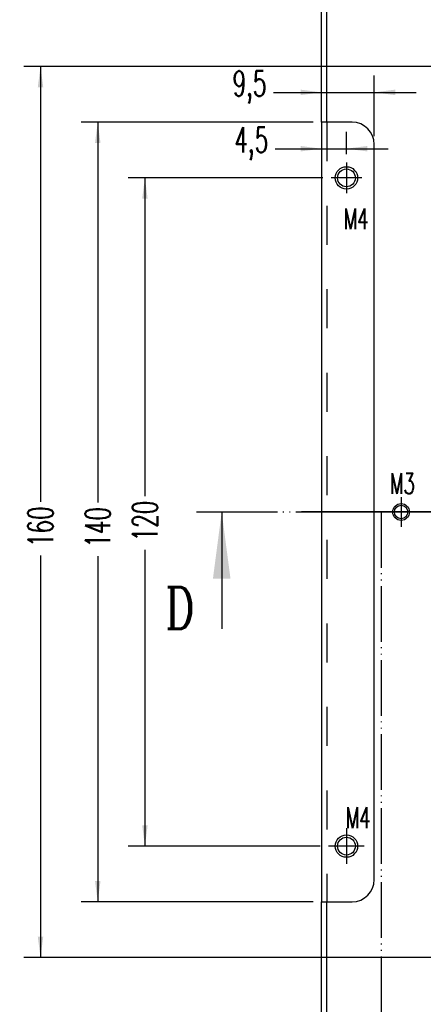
# Model space of a CAD drawing. Header units: inches. Extents: x -429 to 435, y -270 to 288.
# Tile 4 of 17: x -273 to -225, y -20 to 98. Entities that reach past the tile are written whole.
import ezdxf

# ---------------------------------------------------------------- set-up
doc = ezdxf.new("R2010")
doc.units = ezdxf.units.IN
for name, pattern in [('DASHED', [15, 7, -8]), ('DOT_CENTER', [14, 12, -1, 0, -1]), ('PHANTOM', [13, 10, -1, 0, -1, 0, -1])]:
    doc.linetypes.add(name, pattern=pattern)
doc.layers.add('1', color=7, linetype='Continuous')
doc.styles.add('CONVERTER_12', font='complex.shx', dxfattribs={"width": 0.76})
doc.styles.add('CONVERTER_13', font='txt.shx', dxfattribs={"width": 0.63})
doc.dimstyles.new('ME10_DIM_106', dxfattribs={"dimtxt": 4.5, "dimasz": 3.75, "dimexe": 3, "dimexo": 1.5, "dimgap": 1.5, "dimtad": 0, "dimdsep": 46, "dimtxsty": 'CONVERTER_13', "dimsah": 1, "dimcen": 0.09, "dimclrd": 3, "dimclre": 3, "dimclrt": 3, "dimadec": 0, "dimazin": 0, "dimtfac": 1, "dimtdec": 4, "dimtix": 1, "dimtmove": 0, "dimatfit": 3, "dimfxl": 1, "dimtolj": 1, "dimtzin": 0, "dimarcsym": 0})
doc.dimstyles.new('ME10_DIM_107', dxfattribs={"dimtxt": 4.5, "dimasz": 3.75, "dimexe": 3, "dimexo": 1.5, "dimgap": 1.5, "dimtad": 0, "dimdsep": 46, "dimtxsty": 'CONVERTER_13', "dimsah": 1, "dimcen": 0.09, "dimclrd": 3, "dimclre": 3, "dimclrt": 3, "dimadec": 0, "dimazin": 0, "dimtfac": 1, "dimtdec": 4, "dimtix": 1, "dimtmove": 0, "dimatfit": 3, "dimfxl": 1, "dimtolj": 1, "dimtzin": 0, "dimarcsym": 0})
doc.dimstyles.new('ME10_DIM_109', dxfattribs={"dimtxt": 4.5, "dimasz": 3.75, "dimexe": 3, "dimexo": 1.5, "dimgap": 1.5, "dimtad": 0, "dimdsep": 46, "dimtxsty": 'CONVERTER_13', "dimsah": 1, "dimcen": 0.09, "dimclrd": 3, "dimclre": 3, "dimclrt": 3, "dimadec": 0, "dimazin": 0, "dimtfac": 1, "dimtdec": 4, "dimtix": 1, "dimtmove": 0, "dimatfit": 3, "dimfxl": 1, "dimtolj": 1, "dimtzin": 0, "dimarcsym": 0})
doc.dimstyles.new('ME10_DIM_114', dxfattribs={"dimtxt": 4.5, "dimasz": 3.75, "dimexe": 3, "dimexo": 1.5, "dimgap": 1.5, "dimtad": 0, "dimdsep": 46, "dimtxsty": 'CONVERTER_13', "dimsah": 1, "dimcen": 0.09, "dimclrd": 3, "dimclre": 3, "dimclrt": 3, "dimadec": 0, "dimazin": 0, "dimtfac": 1, "dimtdec": 4, "dimtix": 1, "dimtmove": 0, "dimatfit": 3, "dimfxl": 1, "dimtolj": 1, "dimtzin": 0, "dimarcsym": 0})
doc.dimstyles.new('ME10_DIM_115', dxfattribs={"dimtxt": 4.5, "dimasz": 3.75, "dimexe": 3, "dimexo": 1.5, "dimgap": 1.5, "dimtad": 0, "dimdsep": 46, "dimtxsty": 'CONVERTER_13', "dimsah": 1, "dimcen": 0.09, "dimclrd": 3, "dimclre": 3, "dimclrt": 3, "dimadec": 0, "dimazin": 0, "dimtfac": 1, "dimtdec": 4, "dimtix": 1, "dimtmove": 0, "dimatfit": 3, "dimfxl": 1, "dimtolj": 1, "dimtzin": 0, "dimarcsym": 0})
doc.dimstyles.new('ME10_DIM_53', dxfattribs={"dimtxt": 4.5, "dimasz": 3.75, "dimexe": 3, "dimexo": 1.5, "dimgap": 1.5, "dimtad": 0, "dimdsep": 46, "dimtxsty": 'CONVERTER_13', "dimsah": 1, "dimcen": 0.09, "dimclrd": 3, "dimclre": 3, "dimclrt": 3, "dimadec": 0, "dimazin": 0, "dimtfac": 1, "dimtdec": 4, "dimtix": 1, "dimtmove": 0, "dimatfit": 3, "dimfxl": 1, "dimtolj": 1, "dimtzin": 0, "dimarcsym": 0})
doc.dimstyles.new('ME10_DIM_65', dxfattribs={"dimtxt": 4.5, "dimasz": 3.75, "dimexe": 3, "dimexo": 1.5, "dimgap": 1.5, "dimtad": 0, "dimdsep": 46, "dimtxsty": 'CONVERTER_13', "dimsah": 1, "dimcen": 0.09, "dimclrd": 3, "dimclre": 3, "dimclrt": 3, "dimadec": 0, "dimazin": 0, "dimtol": 1, "dimtp": 0.03, "dimtm": 0.03, "dimtfac": 0.7, "dimtdec": 0, "dimtix": 1, "dimtmove": 0, "dimatfit": 3, "dimfxl": 1, "dimtolj": 1, "dimtzin": 0, "dimarcsym": 0})
doc.dimstyles.new('ME10_DIM_66', dxfattribs={"dimtxt": 4.5, "dimasz": 3.75, "dimexe": 3, "dimexo": 1.5, "dimgap": 1.5, "dimtad": 0, "dimdsep": 46, "dimtxsty": 'CONVERTER_13', "dimsah": 1, "dimcen": 0.09, "dimclrd": 3, "dimclre": 3, "dimclrt": 3, "dimadec": 0, "dimazin": 0, "dimtol": 1, "dimtp": 0.03, "dimtm": 0.03, "dimtfac": 0.7, "dimtdec": 0, "dimtix": 1, "dimtmove": 0, "dimatfit": 3, "dimfxl": 1, "dimtolj": 1, "dimtzin": 0, "dimarcsym": 0})
doc.dimstyles.new('ME10_DIM_76', dxfattribs={"dimtxt": 4.5, "dimasz": 3.75, "dimexe": 3, "dimexo": 1.5, "dimgap": 1.5, "dimtad": 0, "dimdsep": 46, "dimtxsty": 'CONVERTER_13', "dimsah": 1, "dimcen": 0.09, "dimclrd": 3, "dimclre": 3, "dimclrt": 3, "dimadec": 0, "dimazin": 0, "dimtfac": 1, "dimtdec": 4, "dimtix": 1, "dimtmove": 0, "dimatfit": 3, "dimfxl": 1, "dimtolj": 1, "dimtzin": 0, "dimarcsym": 0})
doc.dimstyles.new('ME10_DIM_77', dxfattribs={"dimtxt": 4.5, "dimasz": 3.75, "dimexe": 3, "dimexo": 1.5, "dimgap": 1.5, "dimtad": 0, "dimdsep": 46, "dimtxsty": 'CONVERTER_13', "dimsah": 1, "dimcen": 0.09, "dimclrd": 3, "dimclre": 3, "dimclrt": 3, "dimadec": 0, "dimazin": 0, "dimtfac": 1, "dimtdec": 4, "dimtix": 1, "dimtmove": 0, "dimatfit": 3, "dimfxl": 1, "dimtolj": 1, "dimtzin": 0, "dimarcsym": 0})
doc.dimstyles.new('ME10_DIM_78', dxfattribs={"dimtxt": 4.5, "dimasz": 3.75, "dimexe": 3, "dimexo": 1.5, "dimgap": 1.5, "dimtad": 0, "dimdsep": 46, "dimtxsty": 'CONVERTER_13', "dimsah": 1, "dimcen": 0.09, "dimclrd": 3, "dimclre": 3, "dimclrt": 3, "dimadec": 0, "dimazin": 0, "dimtfac": 1, "dimtdec": 4, "dimtix": 1, "dimtmove": 0, "dimatfit": 3, "dimfxl": 1, "dimtolj": 1, "dimtzin": 0, "dimarcsym": 0})
doc.dimstyles.new('ME10_DIM_79', dxfattribs={"dimtxt": 4.5, "dimasz": 3.75, "dimexe": 3, "dimexo": 1.5, "dimgap": 1.5, "dimtad": 0, "dimdsep": 46, "dimtxsty": 'CONVERTER_13', "dimsah": 1, "dimcen": 0.09, "dimclrd": 3, "dimclre": 3, "dimclrt": 3, "dimadec": 0, "dimazin": 0, "dimtfac": 1, "dimtdec": 4, "dimtix": 1, "dimtmove": 0, "dimatfit": 3, "dimfxl": 1, "dimtolj": 1, "dimtzin": 0, "dimarcsym": 0})
doc.dimstyles.new('ME10_DIM_80', dxfattribs={"dimtxt": 4.5, "dimasz": 3.75, "dimexe": 3, "dimexo": 1.5, "dimgap": 1.5, "dimtad": 0, "dimdsep": 46, "dimtxsty": 'CONVERTER_13', "dimsah": 1, "dimcen": 0.09, "dimclrd": 3, "dimclre": 3, "dimclrt": 3, "dimadec": 0, "dimazin": 0, "dimtfac": 1, "dimtdec": 4, "dimtix": 1, "dimtmove": 0, "dimatfit": 3, "dimfxl": 1, "dimtolj": 1, "dimtzin": 0, "dimarcsym": 0})
doc.dimstyles.get("Standard").update_dxf_attribs({"dimtxt": 0.18, "dimasz": 0.18, "dimexe": 0.18, "dimexo": 0.0625, "dimgap": 0.09, "dimtad": 0, "dimtih": 1, "dimtoh": 1, "dimdec": 4, "dimzin": 0, "dimdsep": 46, "dimtxsty": 'Standard', "dimcen": 0.09, "dimadec": 0, "dimazin": 0, "dimtfac": 1, "dimtdec": 4, "dimtofl": 0, "dimtmove": 0, "dimatfit": 3, "dimfxl": 1, "dimtolj": 1, "dimtzin": 0, "dimarcsym": 0})

# ---------------------------------------------------------------- blocks, each defined once
blk = doc.blocks.new('E7018-24104__25', base_point=(-355.6, -178.3))
at = {"color": 7, "linetype": 'Continuous'}
for p, q in [((-355.6, 128.5), (-355.6, 291.3)), ((-354.6, 128.5), (-354.6, 291.3)), ((-354.6, 128.5), (-355.6, 128.5)), ((-355.6, 128.5), (-355.6, -11.5)), ((-350.1, 128.5), (-354.6, 128.5)), ((-346.1, -7.5), (-346.1, 124.5)), ((-355.6, -174.3), (-355.6, -11.5)), ((-355.6, -11.5), (-354.6, -11.5)), ((-354.6, -174.3), (-354.6, -11.5)), ((-354.6, -11.5), (-350.1, -11.5))]:
    blk.add_line(p, q, dxfattribs=at)
at = {"color": 3, "linetype": 'DASHED'}
blk.add_line((-354.6, 128.5), (-354.6, -11.5), dxfattribs=at)
at = {"color": 7, "linetype": 'Continuous'}
for centre, radius in [((-351.1, 118.5), 2), ((-351.1, 118.5), 1.6), ((-341.29, 58.5), 1.5), ((-341.29, 58.5), 1.2), ((-351.1, -1.5), 2), ((-351.1, -1.5), 1.6)]:
    blk.add_circle(centre, radius, dxfattribs=at)
for centre, start, end in [((-350.1, 124.5), 360, 90), ((-350.1, -7.5), 270, 360)]:
    blk.add_arc(centre, 4, start, end, dxfattribs=at)
at = {"layer": '1', "color": 1, "linetype": 'DOT_CENTER'}
for p, q in [((-351.1, 121.26), (-351.1, 115.74)), ((-348.34, 118.5), (-353.86, 118.5)), ((-36.09, 58.5), (-359.19, 58.5)), ((-351.1, 1.7), (-351.1, -4.7)), ((-347.9, -1.5), (-354.3, -1.5))]:
    blk.add_line(p, q, dxfattribs=at)
blk = doc.blocks.new('*D83')
at = {"layer": '1', "color": 3, "linetype": 'Continuous'}
for p, q in [((-282.55, 126.9), (-282.55, 99.92)), ((-281.84, 126.9), (-279.55, 126.9)), ((-282.55, 88.26), (-282.55, 58.5)), ((-357.69, 58.5), (-279.55, 58.5))]:
    blk.add_line(p, q, dxfattribs=at)
at = {"layer": '1', "color": 3}
for points in [[(-282.06, 123.15), (-283.05, 123.15), (-282.55, 126.9)], [(-283.05, 62.25), (-282.06, 62.25), (-282.55, 58.5)]]:
    blk.add_solid(points, dxfattribs=at)
at = {"layer": '1', "color": 3, "insert": (-280.53, 89.76), "char_height": 4.5, "attachment_point": 7, "rotation": 90, "line_spacing_factor": 0.60024, "style": 'CONVERTER_13'}
blk.add_mtext('68,4', dxfattribs=at)
blk = doc.blocks.new('*D95')
at = {"layer": '1', "color": 3, "linetype": 'Continuous'}
for p, q in [((-357.69, 58.5), (-322.24, 58.5)), ((-325.24, 58.5), (-325.24, 42.17)), ((-325.24, 24.58), (-325.24, 12.5)), ((-254.74, 12.5), (-328.24, 12.5))]:
    blk.add_line(p, q, dxfattribs=at)
at = {"layer": '1', "color": 3}
for points in [[(-324.75, 54.75), (-325.73, 54.75), (-325.24, 58.5)], [(-325.73, 16.25), (-324.75, 16.25), (-325.24, 12.5)]]:
    blk.add_solid(points, dxfattribs=at)
at = {"layer": '1', "color": 3, "insert": (-322.99, 26.08), "char_height": 4.5, "attachment_point": 7, "rotation": 90, "line_spacing_factor": 0.60024, "style": 'CONVERTER_13'}
blk.add_mtext('\\C3;46\\C3;\\H3.15;{\\Fgdt;`}0,03', dxfattribs=at)
blk = doc.blocks.new('*D96')
at = {"layer": '1', "color": 3, "linetype": 'Continuous'}
for p, q in [((-253.24, 104.5), (-328.35, 104.5)), ((-325.35, 104.5), (-325.35, 87.9)), ((-325.35, 70.32), (-325.35, 58.5)), ((-357.69, 58.5), (-322.35, 58.5))]:
    blk.add_line(p, q, dxfattribs=at)
at = {"layer": '1', "color": 3}
for points in [[(-324.85, 100.75), (-325.84, 100.75), (-325.35, 104.5)], [(-325.84, 62.25), (-324.85, 62.25), (-325.35, 58.5)]]:
    blk.add_solid(points, dxfattribs=at)
at = {"layer": '1', "color": 3, "insert": (-323.1, 71.82), "char_height": 4.5, "attachment_point": 7, "rotation": 90, "line_spacing_factor": 0.60024, "style": 'CONVERTER_13'}
blk.add_mtext('\\C3;46\\C3;\\H3.15;{\\Fgdt;`}0,03', dxfattribs=at)
blk = doc.blocks.new('*D106')
at = {"layer": '1', "color": 3, "linetype": 'Continuous'}
for p, q in [((-256.47, 99.71), (-267.24, 99.71)), ((-264.24, 99.71), (-264.24, 89.92)), ((-264.24, 77.31), (-264.24, 58.5)), ((-357.69, 58.5), (-261.24, 58.5))]:
    blk.add_line(p, q, dxfattribs=at)
at = {"layer": '1', "color": 3}
for points in [[(-263.75, 95.96), (-264.74, 95.96), (-264.24, 99.71)], [(-264.74, 62.25), (-263.75, 62.25), (-264.24, 58.5)]]:
    blk.add_solid(points, dxfattribs=at)
at = {"layer": '1', "color": 3, "insert": (-262.22, 78.81), "char_height": 4.5, "attachment_point": 7, "rotation": 90, "line_spacing_factor": 0.60024, "style": 'CONVERTER_13'}
blk.add_mtext('41,21', dxfattribs=at)
blk = doc.blocks.new('*D107')
at = {"layer": '1', "color": 3, "linetype": 'Continuous'}
for p, q in [((-256.3, 89.92), (-256.3, 97.42)), ((-255.77, 89.92), (-259.3, 89.92)), ((-357.69, 58.5), (-253.3, 58.5)), ((-256.3, 58.5), (-256.3, 51))]:
    blk.add_line(p, q, dxfattribs=at)
at = {"layer": '1', "color": 3}
for points in [[(-256.79, 93.67), (-255.81, 93.67), (-256.3, 89.92)], [(-255.81, 54.75), (-256.79, 54.75), (-256.3, 58.5)]]:
    blk.add_solid(points, dxfattribs=at)
at = {"layer": '1', "color": 3, "insert": (-254.27, 76.81), "char_height": 4.5, "attachment_point": 7, "rotation": 90, "line_spacing_factor": 0.60024, "style": 'CONVERTER_13'}
blk.add_mtext('31,42', dxfattribs=at)
blk = doc.blocks.new('*D108')
at = {"layer": '1', "color": 3, "linetype": 'Continuous'}
for p, q in [((-277.92, 75.2), (-277.92, 72.42)), ((-262.88, 72.42), (-280.92, 72.42)), ((-277.92, 72.42), (-277.92, 58.5)), ((-357.69, 58.5), (-274.92, 58.5))]:
    blk.add_line(p, q, dxfattribs=at)
at = {"layer": '1', "color": 3}
for points in [[(-277.43, 68.67), (-278.42, 68.67), (-277.92, 72.42)], [(-278.42, 62.25), (-277.43, 62.25), (-277.92, 58.5)]]:
    blk.add_solid(points, dxfattribs=at)
at = {"layer": '1', "color": 3, "insert": (-275.9, 76.7), "char_height": 4.5, "attachment_point": 7, "rotation": 90, "line_spacing_factor": 0.60024, "style": 'CONVERTER_13'}
blk.add_mtext('13,92', dxfattribs=at)
blk = doc.blocks.new('*D109')
at = {"layer": '1', "color": 3, "linetype": 'Continuous'}
for p, q in [((-288.81, 71.37), (-288.81, 66)), ((-270.52, 66), (-291.81, 66)), ((-288.81, 66), (-288.81, 58.5)), ((-357.69, 58.5), (-285.81, 58.5)), ((-288.81, 58.5), (-288.81, 51))]:
    blk.add_line(p, q, dxfattribs=at)
at = {"layer": '1', "color": 3}
for points in [[(-289.31, 69.75), (-288.32, 69.75), (-288.81, 66)], [(-288.32, 54.75), (-289.31, 54.75), (-288.81, 58.5)]]:
    blk.add_solid(points, dxfattribs=at)
at = {"layer": '1', "color": 3, "insert": (-286.79, 72.87), "char_height": 4.5, "attachment_point": 7, "rotation": 90, "line_spacing_factor": 0.60024, "style": 'CONVERTER_13'}
blk.add_mtext('7,5', dxfattribs=at)
blk = doc.blocks.new('*D110')
at = {"layer": '1', "color": 3, "linetype": 'Continuous'}
for p, q in [((-315.55, 73.66), (-315.55, 66)), ((-309.2, 66), (-318.55, 66)), ((-315.55, 66), (-315.55, 58.5)), ((-357.69, 58.5), (-312.55, 58.5)), ((-315.55, 58.5), (-315.55, 51))]:
    blk.add_line(p, q, dxfattribs=at)
at = {"layer": '1', "color": 3}
for points in [[(-316.04, 69.75), (-315.05, 69.75), (-315.55, 66)], [(-315.05, 54.75), (-316.04, 54.75), (-315.55, 58.5)]]:
    blk.add_solid(points, dxfattribs=at)
at = {"layer": '1', "color": 3, "insert": (-313.52, 75.16), "char_height": 4.5, "attachment_point": 7, "rotation": 90, "line_spacing_factor": 0.60024, "style": 'CONVERTER_13'}
blk.add_mtext('7,5', dxfattribs=at)
blk = doc.blocks.new('*D136')
at = {"layer": '1', "color": 3, "linetype": 'Continuous'}
for p, q in [((-357.1, 128.5), (-398.76, 128.5)), ((-395.76, 128.5), (-395.76, 60.21)), ((-395.76, 50.59), (-395.76, -11.5)), ((-357.1, -11.5), (-398.76, -11.5))]:
    blk.add_line(p, q, dxfattribs=at)
at = {"layer": '1', "color": 3}
for points in [[(-395.26, 124.75), (-396.25, 124.75), (-395.76, 128.5)], [(-396.25, -7.75), (-395.26, -7.75), (-395.76, -11.5)]]:
    blk.add_solid(points, dxfattribs=at)
at = {"layer": '1', "color": 3, "insert": (-393.51, 52.09), "char_height": 4.5, "attachment_point": 7, "rotation": 90, "line_spacing_factor": 0.60024, "style": 'CONVERTER_13'}
blk.add_mtext('140', dxfattribs=at)
blk = doc.blocks.new('*D137')
at = {"layer": '1', "color": 3, "linetype": 'Continuous'}
for p, q in [((-355.36, 118.5), (-390.29, 118.5)), ((-387.29, 118.5), (-387.29, 61.34)), ((-387.29, 51.73), (-387.29, -1.5)), ((-355.8, -1.5), (-390.29, -1.5))]:
    blk.add_line(p, q, dxfattribs=at)
at = {"layer": '1', "color": 3}
for points in [[(-386.8, 114.75), (-387.78, 114.75), (-387.29, 118.5)], [(-387.78, 2.25), (-386.8, 2.25), (-387.29, -1.5)]]:
    blk.add_solid(points, dxfattribs=at)
at = {"layer": '1', "color": 3, "insert": (-385.04, 53.23), "char_height": 4.5, "attachment_point": 7, "rotation": 90, "line_spacing_factor": 0.60024, "style": 'CONVERTER_13'}
blk.add_mtext('120', dxfattribs=at)
blk = doc.blocks.new('*D139')
at = {"layer": '1', "color": 3, "linetype": 'Continuous'}
for p, q in [((-331.5, 138.5), (-409.04, 138.5)), ((-406.04, 138.5), (-406.04, 60.33)), ((-406.04, 50.71), (-406.04, -21.5)), ((-331.5, -21.5), (-409.04, -21.5))]:
    blk.add_line(p, q, dxfattribs=at)
at = {"layer": '1', "color": 3}
for points in [[(-405.54, 134.75), (-406.53, 134.75), (-406.04, 138.5)], [(-406.53, -17.75), (-405.54, -17.75), (-406.04, -21.5)]]:
    blk.add_solid(points, dxfattribs=at)
at = {"layer": '1', "color": 3, "insert": (-403.79, 52.21), "char_height": 4.5, "attachment_point": 7, "rotation": 90, "line_spacing_factor": 0.60024, "style": 'CONVERTER_13'}
blk.add_mtext('160', dxfattribs=at)
blk = doc.blocks.new('*D144')
at = {"layer": '1', "color": 3, "linetype": 'Continuous'}
for p, q in [((-355.6, 130), (-355.6, 136.86)), ((-346.1, 126), (-346.1, 136.86)), ((-364.21, 133.86), (-355.6, 133.86)), ((-355.6, 133.86), (-346.1, 133.86)), ((-346.1, 133.86), (-338.6, 133.86))]:
    blk.add_line(p, q, dxfattribs=at)
at = {"layer": '1', "color": 3}
for points in [[(-359.35, 133.36), (-359.35, 134.35), (-355.6, 133.86)], [(-342.35, 134.35), (-342.35, 133.36), (-346.1, 133.86)]]:
    blk.add_solid(points, dxfattribs=at)
at = {"layer": '1', "color": 3, "insert": (-371.54, 131.83), "char_height": 4.5, "attachment_point": 7, "rotation": 0.0001, "line_spacing_factor": 0.60024, "style": 'CONVERTER_13'}
blk.add_mtext('9,5', dxfattribs=at)
blk = doc.blocks.new('*D145')
at = {"layer": '1', "color": 3, "linetype": 'Continuous'}
for p, q in [((-355.6, 127), (-355.6, 120.74)), ((-351.1, 122.76), (-351.1, 126.74)), ((-363.89, 123.74), (-355.6, 123.74)), ((-355.6, 123.74), (-351.1, 123.74)), ((-351.1, 123.74), (-343.6, 123.74))]:
    blk.add_line(p, q, dxfattribs=at)
at = {"layer": '1', "color": 3}
for points in [[(-359.35, 123.25), (-359.35, 124.23), (-355.6, 123.74)], [(-347.35, 124.23), (-347.35, 123.25), (-351.1, 123.74)]]:
    blk.add_solid(points, dxfattribs=at)
at = {"layer": '1', "color": 3, "insert": (-371.22, 121.71), "char_height": 4.5, "attachment_point": 7, "rotation": 0.0001, "line_spacing_factor": 0.60024, "style": 'CONVERTER_13'}
blk.add_mtext('4,5', dxfattribs=at)
blk = doc.blocks.new('D-D__18')
at = {"layer": '1', "color": 4, "linetype": 'PHANTOM'}
for p, q in [((-373.5, 58.5), (-344.84, 58.5)), ((-344.84, 58.5), (-344.84, -34.9))]:
    blk.add_line(p, q, dxfattribs=at)
at = {"layer": '1', "color": 4}
blk.add_solid([(-371.92, 46.5), (-375.08, 46.5), (-373.5, 58.5)], dxfattribs=at)
at = {"layer": '1', "color": 4, "insert": (-381, 41.25), "char_height": 7.5, "attachment_point": 5, "line_spacing_factor": 1.080432, "style": 'CONVERTER_12'}
blk.add_mtext('D', dxfattribs=at)
at = {"layer": '1', "color": 4, "linetype": 'Continuous', "has_arrowhead": 0}
for points in [[(-378, 58.5), (-373.5, 58.5)], [(-373.5, 58.5), (-373.5, 37.5)], [(-373.5, 58.5), (-369, 58.5)], [(-344.84, 58.5), (-349.34, 58.5)], [(-344.84, 58.5), (-344.84, 54)]]:
    blk.add_leader(points, dimstyle='Standard', dxfattribs=at)
blk = doc.blocks.new('front1', base_point=(-201, 58.5))
at = {"layer": '1', "color": 1, "linetype": 'DOT_CENTER'}
for p, q in [((-341.29, 61.15), (-341.29, 55.85)), ((-338.64, 58.5), (-343.94, 58.5))]:
    blk.add_line(p, q, dxfattribs=at)
at = {"layer": '1', "color": 7, "linetype": 'Continuous'}
blk.add_circle((-341.29, 58.5), 1.5, dxfattribs=at)
blk.add_blockref('E7018-24104__25', (-355.6, -178.3))
at = {"layer": '1'}
blk.add_blockref('D-D__18', (0, 0), dxfattribs=at)
at = {"layer": '1', "color": 1, "style": 'CONVERTER_13', "width": 0.63}
for s, p in [('M4', (-351.588, 109.269)), ('M3', (-343.285, 61.752)), ('M4', (-351.23, 1.72))]:
    blk.add_text(s, height=3.75, dxfattribs=at).set_placement(p)
at = {"layer": '1'}
for base, p1, p2, dimstyle, picture, middle in [((-406.039, 138.5), (-330, -21.5), (-330, 138.5), 'ME10_DIM_109', '*D139', (-406.039, 55.518)), ((-282.551, 126.899), (-359.192, 58.5), (-283.339, 126.899), 'ME10_DIM_53', '*D83', (-282.551, 94.091)), ((-387.29, 118.5), (-354.3, -1.5), (-353.86, 118.5), 'ME10_DIM_107', '*D137', (-387.29, 56.536)), ((-325.346, 104.5), (-359.192, 58.5), (-251.74, 104.5), 'ME10_DIM_66', '*D96', (-325.346, 79.111)), ((-264.244, 99.713), (-359.192, 58.5), (-254.966, 99.713), 'ME10_DIM_76', '*D106', (-264.244, 83.619)), ((-256.299, 58.5), (-254.266, 89.922), (-359.192, 58.5), 'ME10_DIM_77', '*D107', (-256.299, 82.087)), ((-277.923, 72.4249), (-359.1921, 58.5), (-261.38, 72.4249), 'ME10_DIM_78', '*D108', (-277.923, 81.9773)), ((-315.547, 66), (-359.192, 58.5), (-307.704, 66), 'ME10_DIM_80', '*D110', (-315.547, 78.073)), ((-288.813, 66), (-359.192, 58.5), (-269.016, 66), 'ME10_DIM_79', '*D109', (-288.813, 75.78)), ((-325.239, 58.5), (-253.24, 12.5), (-359.192, 58.5), 'ME10_DIM_65', '*D95', (-325.239, 33.375))]:
    dim = blk.add_linear_dim(base=base, p1=p1, p2=p2, angle=90, dimstyle=dimstyle, dxfattribs=at)
    dim.commit()
    dim.dimension.update_dxf_attribs({"geometry": picture, "text_midpoint": middle, "text_rotation": 90})
for base, p1, dimstyle, picture, middle in [((-355.6, 133.858), (-346.1, 124.5), 'ME10_DIM_114', '*D144', (-368.621, 133.858)), ((-355.6, 123.739), (-351.1, 121.26), 'ME10_DIM_115', '*D145', (-368.305, 123.739))]:
    dim = blk.add_linear_dim(base=base, p1=p1, p2=(-355.6, 128.5), dimstyle=dimstyle, dxfattribs=at)
    dim.commit()
    dim.dimension.update_dxf_attribs({"geometry": picture, "text_midpoint": middle, "text_rotation": 0.00014})
dim = blk.add_aligned_dim(p1=(-355.6, -11.5), p2=(-355.6, 128.5), distance=40.157, dimstyle='ME10_DIM_106', dxfattribs=at)
dim.commit()
dim.dimension.update_dxf_attribs({"geometry": '*D136', "text_midpoint": (-395.757, 55.401), "text_rotation": 90})
blk = doc.blocks.new('1')
at = {"xscale": 0.66666666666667, "yscale": 0.66666666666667, "zscale": 0.66666666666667}
blk.add_blockref('front1', (-134, 39), dxfattribs=at)

msp = doc.modelspace()

# ---------------------------------------------------------------- block references
at = {"layer": '1'}
msp.add_blockref('1', (0, 0), dxfattribs=at)

doc.saveas('drawing.dxf')
